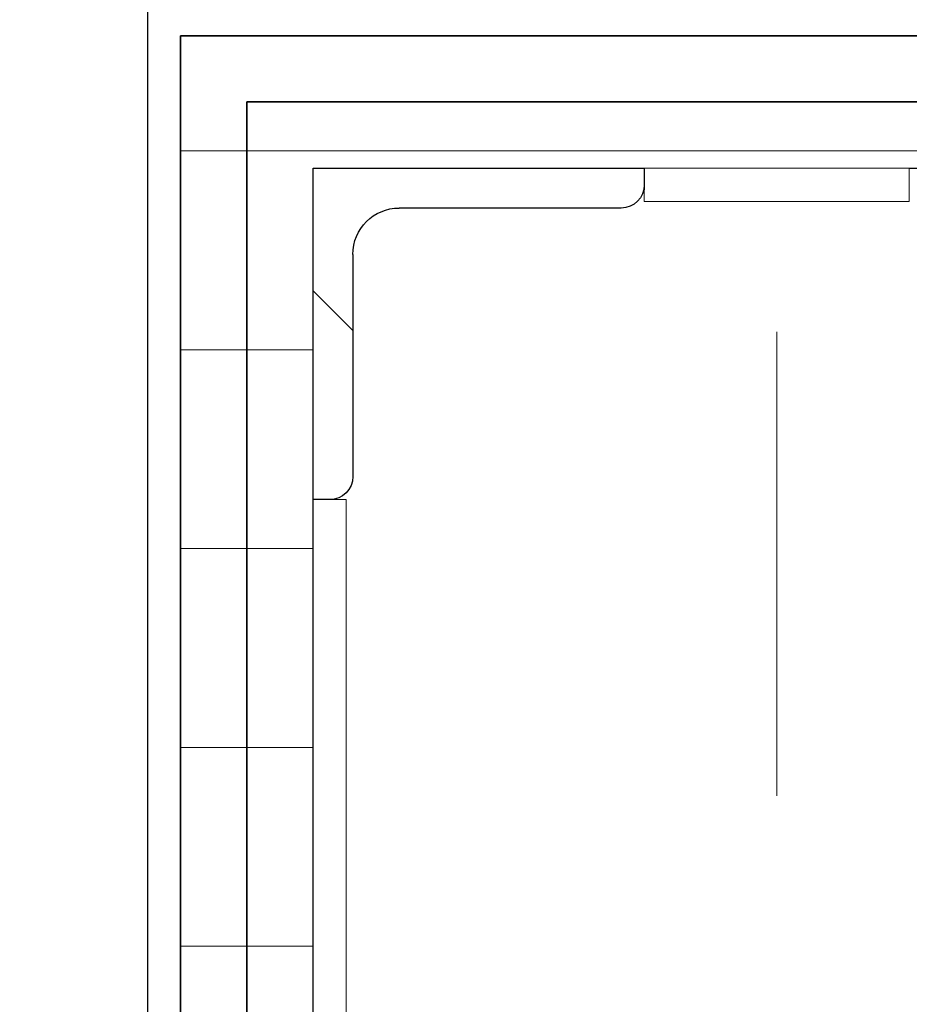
# Model space of a CAD drawing. Header units: millimetres. Extents: x 53458 to 260960, y -123310 to -87533.
# Tile 176 of 256: x 71891 to 72025, y -118659 to -118510. Entities that reach past the tile are written whole.
import ezdxf
from ezdxf.enums import TextEntityAlignment as Align

# ---------------------------------------------------------------- set-up
doc = ezdxf.new("R2010")
doc.units = ezdxf.units.MM
doc.header["$MEASUREMENT"] = 0
doc.linetypes.add('Przerywana podwójnie', pattern=[295, 125, -50, 70.00000000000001, -50])
doc.linetypes.add('Wipeout_Contour', pattern=[1000, 0, -1000])
for name, color, linetype in [('Nowe_A-Balkony-Słupy', 7, 'Continuous'), ('Nowe_A-Osi', 7, 'Continuous'), ('Nowe_A-Wymiary-Wewnętrzne', 7, 'Continuous'), ('Nowe_A-Wymiary-Zewnętrzne', 7, 'Continuous')]:
    doc.layers.add(name, color=color, linetype=linetype)
for name, color, linetype, lineweight in [('Nowe_A-Balkony-Słupy_Nr_pióra__27', 7, 'Continuous', 25), ('Nowe_A-Balkony-Słupy_Nr_pióra__28', 7, 'Continuous', 25), ('Nowe_A-Balkony-Słupy_Nr_pióra__87', 7, 'Continuous', 13), ('Nowe_A-Balkony-Słupy_Nr_pióra__89', 7, 'Continuous', 13), ('Nowe_A-Osi_Nr_pióra__20', 1, 'Continuous', 13), ('Nowe_A-Osi_Nr_pióra__6', 5, 'Continuous', 13), ('Nowe_A-Wymiary-Wewnętrzne_Nr_pióra__46', 5, 'Continuous', 15), ('Nowe_A-Wymiary-Zewnętrzne_Nr_pióra__46', 5, 'Continuous', 15)]:
    doc.layers.add(name, color=color, linetype=linetype, lineweight=lineweight)
for name, color, linetype, lineweight, true_color in [('Nowe_A-Wymiary-Wewnętrzne_Nr_pióra__45', 7, 'Continuous', 15, 0x40a5ff), ('Nowe_A-Wymiary-Wewnętrzne_Nr_pióra__85', 7, 'Continuous', 13, 0x80c2ff), ('Nowe_A-Wymiary-Zewnętrzne_Nr_pióra__45', 7, 'Continuous', 15, 0x40a5ff), ('Nowe_A-Wymiary-Zewnętrzne_Nr_pióra__85', 7, 'Continuous', 13, 0x80c2ff)]:
    doc.layers.add(name, color=color, linetype=linetype, lineweight=lineweight, true_color=true_color)
doc.styles.add('STYL_AUTOMATYCZNY_1', font='arial.ttf')
doc.styles.add('STYL_AUTOMATYCZNY_2', font='arial.ttf')
doc.dimstyles.new('STYL_AUTOMATYCZNY__1', dxfattribs={"dimtxt": 125, "dimasz": 47.5, "dimexe": 0.18, "dimexo": 20, "dimgap": 0, "dimtad": 1, "dimtih": 1, "dimtoh": 1, "dimdec": 1, "dimlfac": 0.1, "dimzin": 0, "dimdsep": 46, "dimtxsty": 'STYL_AUTOMATYCZNY_2', "dimblk": 'ARROWHEAD_11', "dimblk1": 'ARROWHEAD_11', "dimblk2": 'ARROWHEAD_11', "dimcen": 0.09, "dimclrd": 256, "dimclre": 256, "dimclrt": 5, "dimadec": 1, "dimazin": 0, "dimtfac": 1, "dimtdec": 4, "dimtmove": 0, "dimatfit": 3, "dimfxl": 0, "dimtolj": 1, "dimtzin": 0, "dimarcsym": 0})
doc.dimstyles.new('STYL_AUTOMATYCZNY__2', dxfattribs={"dimtxt": 125, "dimasz": 47.5, "dimexe": 0.18, "dimexo": 20, "dimgap": 0, "dimtad": 1, "dimdec": 1, "dimlfac": 0.1, "dimzin": 0, "dimdsep": 46, "dimtxsty": 'STYL_AUTOMATYCZNY_2', "dimblk": 'ARROWHEAD_11', "dimblk1": 'ARROWHEAD_11', "dimblk2": 'ARROWHEAD_11', "dimcen": 0.09, "dimclrd": 256, "dimclre": 256, "dimclrt": 5, "dimadec": 1, "dimazin": 0, "dimtfac": 1, "dimtdec": 4, "dimtmove": 0, "dimatfit": 3, "dimfxl": 0, "dimtolj": 1, "dimtzin": 0, "dimarcsym": 0})
pattern_1 = [(0, (0, 0), (0, 30.0000011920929), [])]
pattern_2 = [(0, (0, 0), (0, 86.60254037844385), [0, -50]), (0, (25, 43.30126941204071), (0, 86.60254037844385), [0, -50])]

# ---------------------------------------------------------------- blocks, each defined once
blk = doc.blocks.new('Strop_9', base_point=(71935.072244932, -118852.5979270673))
at = {"layer": 'Nowe_A-Balkony-Słupy_Nr_pióra__89', "color": 7, "linetype": 'Continuous', "lineweight": 13, "flags": 128}
blk.add_lwpolyline([(71935.072244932, -118852.5979270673), (71935.072244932, -118532.5979270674), (72075.07224493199, -118532.5979270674), (72075.07224493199, -118852.5979270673)], close=True, dxfattribs=at)
blk = doc.blocks.new('Strop_10', base_point=(71935.072244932, -118852.5979270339))
at = {"layer": 'Nowe_A-Balkony-Słupy_Nr_pióra__89', "color": 7, "linetype": 'Continuous', "lineweight": 13, "flags": 128}
blk.add_lwpolyline([(71935.072244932, -118852.5979270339), (71935.072244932, -118532.597927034), (72075.07224493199, -118532.597927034), (72075.07224493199, -118852.5979270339)], close=True, dxfattribs=at)
blk = doc.blocks.new('Ściana_79', base_point=(71935.072244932, -118532.5979270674))
at = {"layer": 'Nowe_A-Balkony-Słupy', "linetype": 'Continuous', "lineweight": 0, "true_color": 0x000000}
h = blk.add_hatch(dxfattribs=at)
h.set_pattern_fill('Sklejka', color=18, style=0, pattern_type=2)
h.set_pattern_definition(pattern_1)
h.paths.add_polyline_path([(71935.072244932, -118532.5979270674), (71925.072244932, -118522.5979270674), (71925.072244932, -118532.5979270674)])
h = blk.add_hatch(dxfattribs=at)
h.set_pattern_fill('Sklejka', color=18, style=0, pattern_type=2)
h.set_pattern_definition(pattern_1)
h.paths.add_polyline_path([(71935.072244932, -118522.5979270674), (71925.072244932, -118522.5979270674), (71935.072244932, -118532.5979270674)])
h = blk.add_hatch(dxfattribs=at)
h.set_pattern_fill('Sklejka', color=18, style=0, pattern_type=2)
h.set_pattern_definition(pattern_1)
h.paths.add_polyline_path([(71935.072244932, -118532.5979270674), (72075.07224493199, -118532.5979270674), (72075.07224493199, -118522.5979270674), (71935.072244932, -118522.5979270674)])
at = {"layer": 'Nowe_A-Balkony-Słupy_Nr_pióra__27', "color": 7, "linetype": 'Continuous', "lineweight": 25, "flags": 128}
for points in [[(71925.072244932, -118522.5979270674), (71925.072244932, -118532.5979270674)], [(72075.07224493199, -118522.5979270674), (71925.072244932, -118522.5979270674)], [(71935.072244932, -118532.5979270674), (72075.07224493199, -118532.5979270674)]]:
    blk.add_lwpolyline(points, dxfattribs=at)
blk = doc.blocks.new('Ściana_80', base_point=(71925.07224493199, -118522.5979270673))
at = {"layer": 'Nowe_A-Balkony-Słupy', "linetype": 'Continuous', "lineweight": 0, "true_color": 0x000000}
h = blk.add_hatch(dxfattribs=at)
h.set_pattern_fill('Sklejka', color=18, style=0, pattern_type=2)
h.set_pattern_definition(pattern_1)
h.paths.add_polyline_path([(71925.07224493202, -118522.5979270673), (71915.072244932, -118512.5979270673), (71915.072244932, -118522.5979270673)])
h = blk.add_hatch(dxfattribs=at)
h.set_pattern_fill('Sklejka', color=18, style=0, pattern_type=2)
h.set_pattern_definition(pattern_1)
h.paths.add_polyline_path([(71925.07224493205, -118512.5979270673), (71915.07224493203, -118512.5979270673), (71925.07224493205, -118522.5979270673)])
h = blk.add_hatch(dxfattribs=at)
h.set_pattern_fill('Sklejka', color=18, style=0, pattern_type=2)
h.set_pattern_definition(pattern_1)
h.paths.add_polyline_path([(71925.07224493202, -118522.5979270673), (72085.072244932, -118522.5979270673), (72085.07224493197, -118512.5979270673), (71925.07224493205, -118512.5979270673)])
h = blk.add_hatch(dxfattribs=at)
h.set_pattern_fill('Sklejka', color=18, style=0, pattern_type=2)
h.set_pattern_definition(pattern_1)
h.paths.add_polyline_path([(72085.07224493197, -118522.5979270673), (72095.07224493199, -118522.5979270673), (72095.07224493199, -118512.5979270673)])
h = blk.add_hatch(dxfattribs=at)
h.set_pattern_fill('Sklejka', color=18, style=0, pattern_type=2)
h.set_pattern_definition(pattern_1)
h.paths.add_polyline_path([(72085.07224493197, -118522.5979270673), (72095.07224493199, -118512.5979270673), (72085.07224493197, -118512.5979270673)])
at = {"layer": 'Nowe_A-Balkony-Słupy_Nr_pióra__27', "color": 7, "linetype": 'Continuous', "lineweight": 25, "flags": 128}
for points in [[(71915.07224493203, -118512.5979270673), (71915.072244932, -118522.5979270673)], [(72095.07224493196, -118512.5979270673), (71915.07224493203, -118512.5979270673)], [(72095.07224493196, -118512.5979270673), (72095.07224493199, -118522.5979270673)], [(71925.07224493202, -118522.5979270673), (72085.07224493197, -118522.5979270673)]]:
    blk.add_lwpolyline(points, dxfattribs=at)
blk = doc.blocks.new('Ściana_81', base_point=(71915.07224493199, -118512.5979270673))
at = {"layer": 'Nowe_A-Balkony-Słupy', "linetype": 'Continuous', "lineweight": 0, "true_color": 0x000000}
h = blk.add_hatch(dxfattribs=at)
h.set_pattern_fill('Tynk', color=18, style=0, pattern_type=2)
h.set_pattern_definition(pattern_2)
h.paths.add_polyline_path([(71915.07224493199, -118512.5979270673), (71910.07224493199, -118507.5979270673), (71910.07224493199, -118512.5979270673)])
h = blk.add_hatch(dxfattribs=at)
h.set_pattern_fill('Tynk', color=18, style=0, pattern_type=2)
h.set_pattern_definition(pattern_2)
h.paths.add_polyline_path([(71915.07224493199, -118507.5979270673), (71910.07224493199, -118507.5979270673), (71915.07224493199, -118512.5979270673)])
h = blk.add_hatch(dxfattribs=at)
h.set_pattern_fill('Tynk', color=18, style=0, pattern_type=2)
h.set_pattern_definition(pattern_2)
h.paths.add_polyline_path([(71915.07224493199, -118512.5979270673), (72095.072244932, -118512.5979270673), (72095.072244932, -118507.5979270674), (71915.07224493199, -118507.5979270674)])
h = blk.add_hatch(dxfattribs=at)
h.set_pattern_fill('Tynk', color=18, style=0, pattern_type=2)
h.set_pattern_definition(pattern_2)
h.paths.add_polyline_path([(72095.072244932, -118512.5979270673), (72100.072244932, -118512.5979270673), (72100.072244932, -118507.5979270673)])
h = blk.add_hatch(dxfattribs=at)
h.set_pattern_fill('Tynk', color=18, style=0, pattern_type=2)
h.set_pattern_definition(pattern_2)
h.paths.add_polyline_path([(72095.072244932, -118512.5979270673), (72100.072244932, -118507.5979270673), (72095.072244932, -118507.5979270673)])
at = {"layer": 'Nowe_A-Balkony-Słupy_Nr_pióra__27', "color": 7, "linetype": 'Continuous', "lineweight": 25, "flags": 128}
for points in [[(71910.07224493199, -118507.5979270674), (71910.072244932, -118512.5979270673)], [(72100.072244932, -118507.5979270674), (71910.07224493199, -118507.5979270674)], [(72100.072244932, -118507.5979270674), (72100.07224493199, -118512.5979270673)], [(71915.07224493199, -118512.5979270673), (72095.072244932, -118512.5979270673)]]:
    blk.add_lwpolyline(points, dxfattribs=at)
blk = doc.blocks.new('Ściana_86', base_point=(71935.072244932, -118532.5979270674))
at = {"layer": 'Nowe_A-Balkony-Słupy', "linetype": 'Continuous', "lineweight": 0, "true_color": 0x000000}
h = blk.add_hatch(dxfattribs=at)
h.set_pattern_fill('Sklejka', color=18, style=0, pattern_type=2)
h.set_pattern_definition(pattern_1)
h.paths.add_polyline_path([(71935.072244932, -118852.5979270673), (71935.072244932, -118532.5979270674), (71925.072244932, -118532.5979270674), (71925.072244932, -118852.5979270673)])
at = {"layer": 'Nowe_A-Balkony-Słupy_Nr_pióra__27', "color": 7, "linetype": 'Continuous', "lineweight": 25, "flags": 128}
for points in [[(71925.072244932, -118532.5979270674), (71925.072244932, -118852.5979270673)], [(71935.072244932, -118852.5979270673), (71935.072244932, -118532.5979270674)]]:
    blk.add_lwpolyline(points, dxfattribs=at)
blk = doc.blocks.new('Ściana_88', base_point=(71925.07224493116, -118862.5979270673))
at = {"layer": 'Nowe_A-Balkony-Słupy', "linetype": 'Continuous', "lineweight": 0, "true_color": 0x000000}
h = blk.add_hatch(dxfattribs=at)
h.set_pattern_fill('Sklejka', color=18, style=0, pattern_type=2)
h.set_pattern_definition(pattern_1)
h.paths.add_polyline_path([(71925.07224493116, -118862.5979270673), (71925.07224493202, -118522.5979270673), (71915.072244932, -118522.5979270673), (71915.07224493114, -118862.5979270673)])
at = {"layer": 'Nowe_A-Balkony-Słupy_Nr_pióra__27', "color": 7, "linetype": 'Continuous', "lineweight": 25, "flags": 128}
for points in [[(71915.072244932, -118522.5979270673), (71915.07224493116, -118862.5979270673)], [(71925.07224493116, -118862.5979270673), (71925.07224493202, -118522.5979270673)]]:
    blk.add_lwpolyline(points, dxfattribs=at)
blk = doc.blocks.new('Ściana_90', base_point=(71915.07224493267, -118872.5979270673))
at = {"layer": 'Nowe_A-Balkony-Słupy', "linetype": 'Continuous', "lineweight": 0, "true_color": 0x000000}
h = blk.add_hatch(dxfattribs=at)
h.set_pattern_fill('Tynk', color=18, style=0, pattern_type=2)
h.set_pattern_definition(pattern_2)
h.paths.add_polyline_path([(71915.07224493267, -118872.5979270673), (71915.07224493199, -118512.5979270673), (71910.07224493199, -118512.5979270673), (71910.07224493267, -118872.5979270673)])
at = {"layer": 'Nowe_A-Balkony-Słupy_Nr_pióra__27', "color": 7, "linetype": 'Continuous', "lineweight": 25, "flags": 128}
for points in [[(71910.072244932, -118512.5979270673), (71910.07224493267, -118872.5979270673)], [(71915.07224493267, -118872.5979270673), (71915.07224493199, -118512.5979270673)]]:
    blk.add_lwpolyline(points, dxfattribs=at)
blk = doc.blocks.new('Ściana_94', base_point=(71935.072244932, -118802.5979270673))
at = {"color": 254, "linetype": 'Wipeout_Contour', "lineweight": 0, "ltscale": 555164.125765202}
blk.add_wipeout([(71940.072244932, -118802.5979270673), (71940.072244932, -118582.59792706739), (71935.072244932, -118582.59792706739), (71935.072244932, -118802.5979270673)], dxfattribs=at).dxf.layer = 'Nowe_A-Balkony-Słupy'
at = {"layer": 'Nowe_A-Balkony-Słupy_Nr_pióra__87', "color": 7, "linetype": 'Continuous', "lineweight": 13, "flags": 128}
for points in [[(71940.072244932, -118582.5979270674), (71935.072244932, -118582.5979270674)], [(71935.072244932, -118582.5979270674), (71935.072244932, -118802.5979270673)], [(71940.072244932, -118802.5979270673), (71940.072244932, -118582.5979270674)]]:
    blk.add_lwpolyline(points, dxfattribs=at)
blk = doc.blocks.new('Ściana_95', base_point=(71935.072244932, -118802.5979270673))
at = {"color": 254, "linetype": 'Wipeout_Contour', "lineweight": 0, "ltscale": 555164.1257652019}
blk.add_wipeout([(71940.072244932, -118802.5979270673), (71940.072244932, -118582.59792706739), (71935.072244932, -118582.59792706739), (71935.072244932, -118802.5979270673)], dxfattribs=at).dxf.layer = 'Nowe_A-Balkony-Słupy'
at = {"layer": 'Nowe_A-Balkony-Słupy_Nr_pióra__87', "color": 7, "linetype": 'Continuous', "lineweight": 13, "flags": 128}
for points in [[(71940.072244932, -118582.5979270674), (71935.072244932, -118582.5979270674)], [(71935.072244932, -118582.5979270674), (71935.072244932, -118802.5979270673)], [(71940.072244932, -118802.5979270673), (71940.072244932, -118582.5979270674)]]:
    blk.add_lwpolyline(points, dxfattribs=at)
blk = doc.blocks.new('Ściana_98', base_point=(71985.07224493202, -118532.5979270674))
at = {"color": 254, "linetype": 'Wipeout_Contour', "lineweight": 0, "ltscale": 554765.53856459}
blk.add_wipeout([(71985.072244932, -118537.5979270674), (72025.07224493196, -118537.5979270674), (72025.07224493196, -118532.5979270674), (71985.072244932, -118532.5979270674)], dxfattribs=at).dxf.layer = 'Nowe_A-Balkony-Słupy'
at = {"layer": 'Nowe_A-Balkony-Słupy_Nr_pióra__87', "color": 7, "linetype": 'Continuous', "lineweight": 13, "flags": 128}
for points in [[(72025.07224493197, -118532.5979270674), (71985.07224493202, -118532.5979270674)], [(71985.07224493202, -118532.5979270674), (71985.07224493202, -118537.5979270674)], [(72025.07224493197, -118537.5979270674), (72025.07224493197, -118532.5979270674)], [(71985.07224493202, -118537.5979270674), (72025.07224493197, -118537.5979270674)]]:
    blk.add_lwpolyline(points, dxfattribs=at)
blk = doc.blocks.new('Ściana_99', base_point=(71985.07224493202, -118532.5979270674))
at = {"color": 254, "linetype": 'Wipeout_Contour', "lineweight": 0, "ltscale": 554765.53856459}
blk.add_wipeout([(71985.072244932, -118537.5979270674), (72025.07224493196, -118537.5979270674), (72025.07224493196, -118532.5979270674), (71985.072244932, -118532.5979270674)], dxfattribs=at).dxf.layer = 'Nowe_A-Balkony-Słupy'
at = {"layer": 'Nowe_A-Balkony-Słupy_Nr_pióra__87', "color": 7, "linetype": 'Continuous', "lineweight": 13, "flags": 128}
for points in [[(72025.07224493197, -118532.5979270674), (71985.07224493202, -118532.5979270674)], [(71985.07224493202, -118532.5979270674), (71985.07224493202, -118537.5979270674)], [(72025.07224493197, -118537.5979270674), (72025.07224493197, -118532.5979270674)], [(71985.07224493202, -118537.5979270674), (72025.07224493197, -118537.5979270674)]]:
    blk.add_lwpolyline(points, dxfattribs=at)
blk = doc.blocks.new('Standardowy znacznik osi')
at = {"layer": 'Nowe_A-Osi_Nr_pióra__20', "color": 1, "linetype": 'Przerywana podwójnie', "lineweight": 13}
blk.add_line((23209.81777647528, 0), (24209.81777647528, 0), dxfattribs=at)
at = {"layer": 'Nowe_A-Osi_Nr_pióra__6', "color": 5, "lineweight": 13, "style": 'STYL_AUTOMATYCZNY_1'}
blk.add_attdef('AC_MarkerText_1', text='', height=400, rotation=90.00000000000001, dxfattribs=at).set_placement((-666.4285714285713, -91.4285445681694), align=Align.TOP_CENTER)
blk = doc.blocks.new('Słup kątownik symetrycz 27')
at = {"layer": 'Nowe_A-Balkony-Słupy', "linetype": 'Continuous', "lineweight": 0, "true_color": 0xffffff}
h = blk.add_hatch(dxfattribs=at)
h.set_pattern_fill('Stal', style=0, pattern_type=2)
h.set_pattern_definition([(45, (0, 0), (-79.5495128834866, 79.5495128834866), []), (45, (-26.51650429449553, 26.51650429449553), (-79.5495128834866, 79.5495128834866), [])])
h.paths.add_polyline_path([(25, -25), (25, -22.5, 0.414213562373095), (21.5, -19), (-12, -19, -0.414213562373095), (-19, -12), (-19, 21.5, 0.414213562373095), (-22.5, 25), (-25, 25), (-25, -25)])
at = {"layer": 'Nowe_A-Balkony-Słupy_Nr_pióra__28', "color": 7, "linetype": 'Continuous', "lineweight": 25}
for p, q in [((-22.5, 25), (-25, 25)), ((-25, 25), (-25, -25)), ((-19, -12), (-19, 21.5)), ((21.5, -19), (-12, -19)), ((25, -25), (25, -22.5)), ((-25, -25), (25, -25))]:
    blk.add_line(p, q, dxfattribs=at)
for centre, radius, start, end in [((-22.5, 21.5), 3.500000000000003, 0, 90), ((-12, -12), 7.000000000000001, 180, 270), ((21.5, -22.5), 3.500000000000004, 0, 90)]:
    blk.add_arc(centre, radius, start, end, dxfattribs=at)
blk = doc.blocks.new('*D627')
at = {"layer": 'Nowe_A-Wymiary-Zewnętrzne_Nr_pióra__45', "linetype": 'Continuous', "lineweight": 15, "true_color": 0x40a5ff}
for points in [[(93176.56112434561, -117377.597843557), (93177.5126303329, -117382.3813864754), (93180.22228949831, -117386.4366784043), (93184.27758142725, -117389.1463375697), (93189.06112434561, -117390.097843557), (93193.84466726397, -117389.1463375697), (93197.8999591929, -117386.4366784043), (93200.60961835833, -117382.3813864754), (93201.56112434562, -117377.597843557), (93200.60961835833, -117372.8143006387), (93197.8999591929, -117368.7590087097), (93193.84466726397, -117366.0493495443), (93189.06112434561, -117365.097843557), (93184.27758142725, -117366.0493495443), (93180.22228949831, -117368.7590087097), (93177.5126303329, -117372.8143006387)], [(93176.56112434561, -118877.5979270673), (93177.5126303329, -118882.3814699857), (93180.22228949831, -118886.4367619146), (93184.27758142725, -118889.14642108), (93189.06112434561, -118890.0979270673), (93193.84466726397, -118889.14642108), (93197.8999591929, -118886.4367619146), (93200.60961835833, -118882.3814699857), (93201.56112434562, -118877.5979270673), (93200.60961835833, -118872.814384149), (93197.8999591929, -118868.75909222), (93193.84466726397, -118866.0494330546), (93189.06112434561, -118865.0979270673), (93184.27758142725, -118866.0494330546), (93180.22228949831, -118868.75909222), (93177.5126303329, -118872.814384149)]]:
    blk.add_hatch(color=161, dxfattribs=at).paths.add_polyline_path(points)
at = {"layer": 'Nowe_A-Wymiary-Zewnętrzne_Nr_pióra__45', "color": 161, "linetype": 'Continuous', "lineweight": 15, "true_color": 0x40a5ff}
for centre in [(93189.06112434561, -117377.597843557), (93189.06112434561, -118877.5979270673)]:
    blk.add_circle(centre, 12.5, dxfattribs=at)
at = {"layer": 'Nowe_A-Wymiary-Zewnętrzne_Nr_pióra__85', "color": 151, "linetype": 'Continuous', "lineweight": 13, "true_color": 0x80c2ff}
for p, q in [((93176.56112434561, -117377.597843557), (93142.18612434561, -117377.597843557)), ((93235.93612434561, -117377.597843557), (93201.56112434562, -117377.597843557)), ((93189.06112434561, -118865.0979270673), (93189.06112434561, -117390.097843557)), ((93176.56112434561, -118877.5979270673), (93142.18612434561, -118877.5979270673)), ((93235.93612434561, -118877.5979270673), (93201.56112434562, -118877.5979270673)), ((93189.06112434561, -118902.5979270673), (93189.06112434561, -118890.0979270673))]:
    blk.add_line(p, q, dxfattribs=at)
at = {"layer": 'Nowe_A-Wymiary-Zewnętrzne_Nr_pióra__46', "color": 5, "lineweight": 15, "char_height": 125, "attachment_point": 7, "rotation": 90, "style": 'STYL_AUTOMATYCZNY_2'}
for s, insert in [('\\A1;{\\pql;\\fArial|b0|i0|c238|p0;\\W1.000000;33,5}', (93164.06112434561, -117723.7478400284)), ('\\A1;{\\pql;\\fArial|b0|i0|c238|p0;\\W1.000000;150,0}', (93164.06112434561, -118508.9178937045))]:
    blk.add_mtext(s, dxfattribs=dict(at, insert=insert))
blk = doc.blocks.new('ARROWHEAD_11')
at = {"color": 0, "linetype": 'Continuous', "lineweight": 0}
blk.add_line((0, 0), (-1, 0), dxfattribs=at)
at = {"color": 0, "linetype": 'Continuous', "lineweight": 0, "const_width": 0.25, "flags": 128}
blk.add_lwpolyline([(-0.125, 0, 1), (0.125, 0, 1)], format="xyb", close=True, dxfattribs=at)
blk = doc.blocks.new('*D652')
at = {"layer": 'Nowe_A-Wymiary-Zewnętrzne_Nr_pióra__45', "linetype": 'Continuous', "lineweight": 15, "true_color": 0x40a5ff}
for points in [[(70492.5721578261, -120280.83360366), (70493.5236638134, -120285.6171465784), (70496.2333229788, -120289.6724385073), (70500.28861490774, -120292.3820976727), (70505.0721578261, -120293.33360366), (70509.85570074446, -120292.3820976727), (70513.91099267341, -120289.6724385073), (70516.62065183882, -120285.6171465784), (70517.57215782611, -120280.83360366), (70516.62065183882, -120276.0500607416), (70513.91099267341, -120271.9947688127), (70509.85570074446, -120269.2851096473), (70505.0721578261, -120268.33360366), (70500.28861490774, -120269.2851096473), (70496.2333229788, -120271.9947688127), (70493.5236638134, -120276.0500607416)], [(71992.57224493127, -120280.83360366), (71993.52375091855, -120285.6171465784), (71996.23341008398, -120289.6724385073), (72000.28870201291, -120292.3820976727), (72005.07224493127, -120293.33360366), (72009.85578784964, -120292.3820976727), (72013.91107977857, -120289.6724385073), (72016.62073894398, -120285.6171465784), (72017.57224493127, -120280.83360366), (72016.62073894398, -120276.0500607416), (72013.91107977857, -120271.9947688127), (72009.85578784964, -120269.2851096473), (72005.07224493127, -120268.33360366), (72000.28870201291, -120269.2851096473), (71996.23341008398, -120271.9947688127), (71993.52375091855, -120276.0500607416)]]:
    blk.add_hatch(color=161, dxfattribs=at).paths.add_polyline_path(points)
at = {"layer": 'Nowe_A-Wymiary-Zewnętrzne_Nr_pióra__45', "color": 161, "linetype": 'Continuous', "lineweight": 15, "true_color": 0x40a5ff}
for centre in [(70505.0721578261, -120280.83360366), (72005.07224493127, -120280.83360366)]:
    blk.add_circle(centre, 12.5, dxfattribs=at)
at = {"layer": 'Nowe_A-Wymiary-Zewnętrzne_Nr_pióra__85', "color": 151, "linetype": 'Continuous', "lineweight": 13, "true_color": 0x80c2ff}
for p, q in [((70505.0721578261, -120268.33360366), (70505.0721578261, -120233.95860366)), ((72005.07224493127, -120268.33360366), (72005.07224493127, -120233.95860366)), ((70517.57215782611, -120280.83360366), (71992.57224493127, -120280.83360366)), ((70505.0721578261, -120327.70860366), (70505.0721578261, -120293.33360366)), ((72005.07224493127, -120327.70860366), (72005.07224493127, -120293.33360366))]:
    blk.add_line(p, q, dxfattribs=at)
at = {"layer": 'Nowe_A-Wymiary-Zewnętrzne_Nr_pióra__46', "color": 5, "lineweight": 15, "insert": (71040.57718945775, -120255.83360366), "char_height": 125, "attachment_point": 7, "style": 'STYL_AUTOMATYCZNY_2'}
blk.add_mtext('\\A1;{\\pql;\\fArial|b0|i0|c238|p0;\\W1.000000;150,0}', dxfattribs=at)
blk = doc.blocks.new('*D653')
at = {"layer": 'Nowe_A-Wymiary-Zewnętrzne_Nr_pióra__45', "linetype": 'Continuous', "lineweight": 15, "true_color": 0x40a5ff}
for points in [[(71992.57224493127, -120280.83360366), (71993.52375091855, -120285.6171465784), (71996.23341008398, -120289.6724385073), (72000.28870201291, -120292.3820976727), (72005.07224493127, -120293.33360366), (72009.85578784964, -120292.3820976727), (72013.91107977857, -120289.6724385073), (72016.62073894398, -120285.6171465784), (72017.57224493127, -120280.83360366), (72016.62073894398, -120276.0500607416), (72013.91107977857, -120271.9947688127), (72009.85578784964, -120269.2851096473), (72005.07224493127, -120268.33360366), (72000.28870201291, -120269.2851096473), (71996.23341008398, -120271.9947688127), (71993.52375091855, -120276.0500607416)], [(77992.57224493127, -120280.83360366), (77993.52375091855, -120285.6171465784), (77996.23341008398, -120289.6724385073), (78000.28870201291, -120292.3820976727), (78005.07224493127, -120293.33360366), (78009.85578784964, -120292.3820976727), (78013.91107977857, -120289.6724385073), (78016.62073894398, -120285.6171465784), (78017.57224493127, -120280.83360366), (78016.62073894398, -120276.0500607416), (78013.91107977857, -120271.9947688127), (78009.85578784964, -120269.2851096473), (78005.07224493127, -120268.33360366), (78000.28870201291, -120269.2851096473), (77996.23341008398, -120271.9947688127), (77993.52375091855, -120276.0500607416)]]:
    blk.add_hatch(color=161, dxfattribs=at).paths.add_polyline_path(points)
at = {"layer": 'Nowe_A-Wymiary-Zewnętrzne_Nr_pióra__45', "color": 161, "linetype": 'Continuous', "lineweight": 15, "true_color": 0x40a5ff}
for centre in [(72005.07224493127, -120280.83360366), (78005.07224493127, -120280.83360366)]:
    blk.add_circle(centre, 12.5, dxfattribs=at)
at = {"layer": 'Nowe_A-Wymiary-Zewnętrzne_Nr_pióra__85', "color": 151, "linetype": 'Continuous', "lineweight": 13, "true_color": 0x80c2ff}
for p, q in [((72005.07224493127, -120268.33360366), (72005.07224493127, -120233.95860366)), ((78005.07224493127, -120268.33360366), (78005.07224493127, -120233.95860366)), ((72017.57224493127, -120280.83360366), (77992.57224493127, -120280.83360366)), ((72005.07224493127, -120327.70860366), (72005.07224493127, -120293.33360366)), ((78005.07224493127, -120327.70860366), (78005.07224493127, -120293.33360366))]:
    blk.add_line(p, q, dxfattribs=at)
at = {"layer": 'Nowe_A-Wymiary-Zewnętrzne_Nr_pióra__46', "color": 5, "lineweight": 15, "insert": (74790.57723301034, -120255.83360366), "char_height": 125, "attachment_point": 7, "style": 'STYL_AUTOMATYCZNY_2'}
blk.add_mtext('\\A1;{\\pql;\\fArial|b0|i0|c238|p0;\\W1.000000;600,0}', dxfattribs=at)
blk = doc.blocks.new('*D658')
at = {"layer": 'Nowe_A-Wymiary-Zewnętrzne_Nr_pióra__45', "linetype": 'Continuous', "lineweight": 15, "true_color": 0x40a5ff}
for points in [[(64757.57224493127, -120980.0758241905), (64758.52375091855, -120984.8593671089), (64761.23341008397, -120988.9146590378), (64765.28870201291, -120991.6243182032), (64770.07224493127, -120992.5758241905), (64774.85578784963, -120991.6243182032), (64778.91107977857, -120988.9146590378), (64781.62073894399, -120984.8593671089), (64782.57224493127, -120980.0758241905), (64781.62073894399, -120975.2922812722), (64778.91107977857, -120971.2369893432), (64774.85578784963, -120968.5273301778), (64770.07224493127, -120967.5758241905), (64765.28870201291, -120968.5273301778), (64761.23341008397, -120971.2369893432), (64758.52375091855, -120975.2922812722)], [(91227.57224493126, -120980.0758241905), (91228.52375091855, -120984.8593671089), (91231.23341008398, -120988.9146590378), (91235.28870201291, -120991.6243182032), (91240.07224493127, -120992.5758241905), (91244.85578784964, -120991.6243182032), (91248.91107977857, -120988.9146590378), (91251.62073894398, -120984.8593671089), (91252.57224493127, -120980.0758241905), (91251.62073894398, -120975.2922812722), (91248.91107977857, -120971.2369893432), (91244.85578784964, -120968.5273301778), (91240.07224493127, -120967.5758241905), (91235.28870201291, -120968.5273301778), (91231.23341008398, -120971.2369893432), (91228.52375091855, -120975.2922812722)]]:
    blk.add_hatch(color=161, dxfattribs=at).paths.add_polyline_path(points)
at = {"layer": 'Nowe_A-Wymiary-Zewnętrzne_Nr_pióra__45', "color": 161, "linetype": 'Continuous', "lineweight": 15, "true_color": 0x40a5ff}
for centre in [(64770.07224493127, -120980.0758241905), (91240.07224493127, -120980.0758241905)]:
    blk.add_circle(centre, 12.5, dxfattribs=at)
at = {"layer": 'Nowe_A-Wymiary-Zewnętrzne_Nr_pióra__85', "color": 151, "linetype": 'Continuous', "lineweight": 13, "true_color": 0x80c2ff}
for p, q in [((64770.07224493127, -120967.5758241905), (64770.07224493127, -120933.2008241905)), ((91240.07224493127, -120967.5758241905), (91240.07224493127, -120933.2008241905)), ((64745.07224493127, -120980.0758241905), (64757.57224493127, -120980.0758241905)), ((64782.57224493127, -120980.0758241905), (91227.57224493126, -120980.0758241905)), ((91252.57224493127, -120980.0758241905), (91265.07224493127, -120980.0758241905)), ((64770.07224493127, -121026.9508241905), (64770.07224493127, -120992.5758241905)), ((91240.07224493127, -121026.9508241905), (91240.07224493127, -120992.5758241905))]:
    blk.add_line(p, q, dxfattribs=at)
at = {"layer": 'Nowe_A-Wymiary-Zewnętrzne_Nr_pióra__46', "color": 5, "lineweight": 15, "insert": (77719.09287589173, -120955.0758241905), "char_height": 125, "attachment_point": 7, "style": 'STYL_AUTOMATYCZNY_2'}
blk.add_mtext('\\A1;{\\pql;\\fArial|b0|i0|c238|p0;\\W1.000000;2\xa0647,0}', dxfattribs=at)
blk = doc.blocks.new('*D665')
at = {"layer": 'Nowe_A-Wymiary-Zewnętrzne_Nr_pióra__45', "linetype": 'Continuous', "lineweight": 15, "true_color": 0x40a5ff}
for points in [[(71192.62074503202, -120746.9950840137), (71193.5722510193, -120751.778626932), (71196.28191018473, -120755.833918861), (71200.33720211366, -120758.5435780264), (71205.12074503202, -120759.4950840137), (71209.90428795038, -120758.5435780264), (71213.95957987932, -120755.833918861), (71216.66923904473, -120751.778626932), (71217.62074503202, -120746.9950840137), (71216.66923904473, -120742.2115410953), (71213.95957987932, -120738.1562491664), (71209.90428795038, -120735.446590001), (71205.12074503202, -120734.4950840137), (71200.33720211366, -120735.446590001), (71196.28191018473, -120738.1562491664), (71193.5722510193, -120742.2115410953)], [(72492.53421987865, -120746.9950840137), (72493.48572586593, -120751.778626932), (72496.19538503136, -120755.833918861), (72500.25067696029, -120758.5435780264), (72505.03421987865, -120759.4950840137), (72509.81776279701, -120758.5435780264), (72513.87305472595, -120755.833918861), (72516.58271389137, -120751.778626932), (72517.53421987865, -120746.9950840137), (72516.58271389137, -120742.2115410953), (72513.87305472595, -120738.1562491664), (72509.81776279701, -120735.446590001), (72505.03421987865, -120734.4950840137), (72500.25067696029, -120735.446590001), (72496.19538503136, -120738.1562491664), (72493.48572586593, -120742.2115410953)]]:
    blk.add_hatch(color=161, dxfattribs=at).paths.add_polyline_path(points)
at = {"layer": 'Nowe_A-Wymiary-Zewnętrzne_Nr_pióra__45', "color": 161, "linetype": 'Continuous', "lineweight": 15, "true_color": 0x40a5ff}
for centre in [(71205.12074503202, -120746.9950840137), (72505.03421987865, -120746.9950840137)]:
    blk.add_circle(centre, 12.5, dxfattribs=at)
at = {"layer": 'Nowe_A-Wymiary-Zewnętrzne_Nr_pióra__85', "color": 151, "linetype": 'Continuous', "lineweight": 13, "true_color": 0x80c2ff}
for p, q in [((71205.12074503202, -120734.4950840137), (71205.12074503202, -120700.1200840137)), ((72505.03421987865, -120734.4950840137), (72505.03421987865, -120700.1200840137)), ((71217.62074503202, -120746.9950840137), (72492.53421987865, -120746.9950840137)), ((71205.12074503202, -120793.8700840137), (71205.12074503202, -120759.4950840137)), ((72505.03421987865, -120793.8700840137), (72505.03421987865, -120759.4950840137))]:
    blk.add_line(p, q, dxfattribs=at)
at = {"layer": 'Nowe_A-Wymiary-Zewnętrzne_Nr_pióra__46', "color": 5, "lineweight": 15, "insert": (71640.5824705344, -120721.9950840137), "char_height": 125, "attachment_point": 7, "style": 'STYL_AUTOMATYCZNY_2'}
blk.add_mtext('\\A1;{\\pql;\\fArial|b0|i0|c238|p0;\\W1.000000;130,0}', dxfattribs=at)
blk = doc.blocks.new('*D682')
at = {"layer": 'Nowe_A-Wymiary-Zewnętrzne_Nr_pióra__45', "linetype": 'Continuous', "lineweight": 15, "true_color": 0x40a5ff}
for points in [[(71857.57224493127, -120513.9143438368), (71858.52375091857, -120518.6978867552), (71861.23341008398, -120522.7531786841), (71865.28870201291, -120525.4628378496), (71870.07224493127, -120526.4143438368), (71874.85578784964, -120525.4628378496), (71878.91107977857, -120522.7531786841), (71881.620738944, -120518.6978867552), (71882.57224493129, -120513.9143438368), (71881.620738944, -120509.1308009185), (71878.91107977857, -120505.0755089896), (71874.85578784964, -120502.3658498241), (71870.07224493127, -120501.4143438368), (71865.28870201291, -120502.3658498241), (71861.23341008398, -120505.0755089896), (71858.52375091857, -120509.1308009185)], [(72127.57224493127, -120513.9143438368), (72128.52375091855, -120518.6978867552), (72131.23341008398, -120522.7531786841), (72135.28870201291, -120525.4628378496), (72140.07224493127, -120526.4143438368), (72144.85578784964, -120525.4628378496), (72148.91107977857, -120522.7531786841), (72151.620738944, -120518.6978867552), (72152.57224493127, -120513.9143438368), (72151.620738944, -120509.1308009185), (72148.91107977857, -120505.0755089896), (72144.85578784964, -120502.3658498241), (72140.07224493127, -120501.4143438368), (72135.28870201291, -120502.3658498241), (72131.23341008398, -120505.0755089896), (72128.52375091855, -120509.1308009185)]]:
    blk.add_hatch(color=161, dxfattribs=at).paths.add_polyline_path(points)
at = {"layer": 'Nowe_A-Wymiary-Zewnętrzne_Nr_pióra__45', "color": 161, "linetype": 'Continuous', "lineweight": 15, "true_color": 0x40a5ff}
for centre in [(71870.07224493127, -120513.9143438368), (72140.07224493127, -120513.9143438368)]:
    blk.add_circle(centre, 12.5, dxfattribs=at)
at = {"layer": 'Nowe_A-Wymiary-Zewnętrzne_Nr_pióra__85', "color": 151, "linetype": 'Continuous', "lineweight": 13, "true_color": 0x80c2ff}
for p, q in [((71870.07224493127, -120501.4143438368), (71870.07224493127, -120467.0393438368)), ((72140.07224493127, -120501.4143438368), (72140.07224493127, -120467.0393438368)), ((71882.57224493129, -120513.9143438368), (72127.57224493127, -120513.9143438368)), ((71870.07224493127, -120560.7893438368), (71870.07224493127, -120526.4143438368)), ((72140.07224493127, -120560.7893438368), (72140.07224493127, -120526.4143438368))]:
    blk.add_line(p, q, dxfattribs=at)
blk = doc.blocks.new('*D702')
at = {"layer": 'Nowe_A-Wymiary-Wewnętrzne_Nr_pióra__45', "linetype": 'Continuous', "lineweight": 15, "true_color": 0x40a5ff}
for points in [[(66010.64599526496, -117377.597843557), (66011.59750125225, -117382.3813864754), (66014.30716041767, -117386.4366784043), (66018.36245234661, -117389.1463375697), (66023.14599526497, -117390.097843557), (66027.92953818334, -117389.1463375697), (66031.98483011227, -117386.4366784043), (66034.69448927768, -117382.3813864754), (66035.64599526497, -117377.597843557), (66034.69448927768, -117372.8143006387), (66031.98483011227, -117368.7590087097), (66027.92953818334, -117366.0493495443), (66023.14599526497, -117365.097843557), (66018.36245234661, -117366.0493495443), (66014.30716041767, -117368.7590087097), (66011.59750125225, -117372.8143006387)], [(66010.64599526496, -118877.5979270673), (66011.59750125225, -118882.3814699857), (66014.30716041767, -118886.4367619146), (66018.36245234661, -118889.14642108), (66023.14599526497, -118890.0979270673), (66027.92953818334, -118889.14642108), (66031.98483011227, -118886.4367619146), (66034.69448927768, -118882.3814699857), (66035.64599526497, -118877.5979270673), (66034.69448927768, -118872.814384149), (66031.98483011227, -118868.75909222), (66027.92953818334, -118866.0494330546), (66023.14599526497, -118865.0979270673), (66018.36245234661, -118866.0494330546), (66014.30716041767, -118868.75909222), (66011.59750125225, -118872.814384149)]]:
    blk.add_hatch(color=161, dxfattribs=at).paths.add_polyline_path(points)
at = {"layer": 'Nowe_A-Wymiary-Wewnętrzne_Nr_pióra__45', "color": 161, "linetype": 'Continuous', "lineweight": 15, "true_color": 0x40a5ff}
for centre in [(66023.14599526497, -117377.597843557), (66023.14599526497, -118877.5979270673)]:
    blk.add_circle(centre, 12.5, dxfattribs=at)
at = {"layer": 'Nowe_A-Wymiary-Wewnętrzne_Nr_pióra__85', "color": 151, "linetype": 'Continuous', "lineweight": 13, "true_color": 0x80c2ff}
for p, q in [((66010.64599526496, -117377.597843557), (65976.27099526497, -117377.597843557)), ((66070.02099526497, -117377.597843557), (66035.64599526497, -117377.597843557)), ((66023.14599526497, -118865.0979270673), (66023.14599526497, -117390.097843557)), ((66010.64599526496, -118877.5979270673), (65976.27099526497, -118877.5979270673)), ((66070.02099526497, -118877.5979270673), (66035.64599526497, -118877.5979270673)), ((66023.14599526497, -118902.5979270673), (66023.14599526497, -118890.0979270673))]:
    blk.add_line(p, q, dxfattribs=at)
at = {"layer": 'Nowe_A-Wymiary-Wewnętrzne_Nr_pióra__46', "color": 5, "lineweight": 15, "insert": (65998.14599526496, -118342.0928972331), "char_height": 125, "attachment_point": 7, "rotation": 90, "style": 'STYL_AUTOMATYCZNY_2'}
blk.add_mtext('\\A1;{\\pql;\\fArial|b0|i0|c238|p0;\\W1.000000;150,0}', dxfattribs=at)
blk = doc.blocks.new('*D714')
at = {"layer": 'Nowe_A-Wymiary-Wewnętrzne_Nr_pióra__45', "linetype": 'Continuous', "lineweight": 15, "true_color": 0x40a5ff}
for points in [[(89974.49849459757, -117377.597843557), (89975.45000058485, -117382.3813864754), (89978.15965975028, -117386.4366784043), (89982.21495167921, -117389.1463375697), (89986.99849459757, -117390.097843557), (89991.78203751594, -117389.1463375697), (89995.83732944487, -117386.4366784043), (89998.54698861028, -117382.3813864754), (89999.49849459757, -117377.597843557), (89998.54698861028, -117372.8143006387), (89995.83732944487, -117368.7590087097), (89991.78203751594, -117366.0493495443), (89986.99849459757, -117365.097843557), (89982.21495167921, -117366.0493495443), (89978.15965975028, -117368.7590087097), (89975.45000058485, -117372.8143006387)], [(89974.49849459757, -118877.5979270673), (89975.45000058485, -118882.3814699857), (89978.15965975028, -118886.4367619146), (89982.21495167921, -118889.14642108), (89986.99849459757, -118890.0979270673), (89991.78203751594, -118889.14642108), (89995.83732944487, -118886.4367619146), (89998.54698861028, -118882.3814699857), (89999.49849459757, -118877.5979270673), (89998.54698861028, -118872.814384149), (89995.83732944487, -118868.75909222), (89991.78203751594, -118866.0494330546), (89986.99849459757, -118865.0979270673), (89982.21495167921, -118866.0494330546), (89978.15965975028, -118868.75909222), (89975.45000058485, -118872.814384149)]]:
    blk.add_hatch(color=161, dxfattribs=at).paths.add_polyline_path(points)
at = {"layer": 'Nowe_A-Wymiary-Wewnętrzne_Nr_pióra__45', "color": 161, "linetype": 'Continuous', "lineweight": 15, "true_color": 0x40a5ff}
for centre in [(89986.99849459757, -117377.597843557), (89986.99849459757, -118877.5979270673)]:
    blk.add_circle(centre, 12.5, dxfattribs=at)
at = {"layer": 'Nowe_A-Wymiary-Wewnętrzne_Nr_pióra__85', "color": 151, "linetype": 'Continuous', "lineweight": 13, "true_color": 0x80c2ff}
for p, q in [((89974.49849459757, -117377.597843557), (89940.12349459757, -117377.597843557)), ((90033.87349459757, -117377.597843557), (89999.49849459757, -117377.597843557)), ((89986.99849459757, -118865.0979270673), (89986.99849459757, -117390.097843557)), ((89974.49849459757, -118877.5979270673), (89940.12349459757, -118877.5979270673)), ((90033.87349459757, -118877.5979270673), (89999.49849459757, -118877.5979270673)), ((89986.99849459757, -118902.5979270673), (89986.99849459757, -118890.0979270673))]:
    blk.add_line(p, q, dxfattribs=at)
at = {"layer": 'Nowe_A-Wymiary-Wewnętrzne_Nr_pióra__46', "color": 5, "lineweight": 15, "insert": (89961.99849459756, -118342.0928972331), "char_height": 125, "attachment_point": 7, "rotation": 90, "style": 'STYL_AUTOMATYCZNY_2'}
blk.add_mtext('\\A1;{\\pql;\\fArial|b0|i0|c238|p0;\\W1.000000;150,0}', dxfattribs=at)

msp = doc.modelspace()

# ---------------------------------------------------------------- block references
at = {"layer": 'Nowe_A-Balkony-Słupy', "color": 7, "lineweight": 25}
for name, p in [('Ściana_81', (71915.07224493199, -118512.5979270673)), ('Ściana_90', (71915.07224493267, -118872.5979270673)), ('Ściana_80', (71925.07224493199, -118522.5979270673)), ('Ściana_88', (71925.07224493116, -118862.5979270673)), ('Ściana_79', (71935.072244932, -118532.5979270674)), ('Ściana_86', (71935.072244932, -118532.5979270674))]:
    msp.add_blockref(name, p, dxfattribs=at)
at = {"layer": 'Nowe_A-Balkony-Słupy', "color": 7, "linetype": 'Continuous', "lineweight": 13}
for name, p in [('Strop_9', (71935.072244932, -118852.5979270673)), ('Strop_10', (71935.072244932, -118852.5979270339))]:
    msp.add_blockref(name, p, dxfattribs=at)

# ---------------------------------------------------------------- next in the draw order: block references
at = {"layer": 'Nowe_A-Balkony-Słupy', "color": 7, "lineweight": 25}
for name, p in [('Ściana_98', (71985.07224493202, -118532.5979270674)), ('Ściana_94', (71935.072244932, -118802.5979270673))]:
    msp.add_blockref(name, p, dxfattribs=at)

# ---------------------------------------------------------------- next in the draw order: block references
for name, p in [('Ściana_99', (71985.07224493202, -118532.5979270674)), ('Ściana_95', (71935.072244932, -118802.5979270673))]:
    msp.add_blockref(name, p, dxfattribs=at)

# ---------------------------------------------------------------- next in the draw order: block references
at = {"layer": 'Nowe_A-Balkony-Słupy', "color": 7, "linetype": 'Continuous', "lineweight": 13, "xscale": -1, "zscale": 1000, "rotation": 180}
msp.add_blockref('Słup kątownik symetrycz 27', (71960.072244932, -118557.5979270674), dxfattribs=at)
at = {"layer": 'Nowe_A-Osi', "color": 8, "linetype": 'Continuous', "lineweight": 13, "xscale": -1, "zscale": 1000, "rotation": 90}
msp.add_blockref('Standardowy znacznik osi', (72005.07224493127, -94582.4787611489), dxfattribs=at)

# ---------------------------------------------------------------- next in the draw order: dimensions: what is measured, and where the dimension line sits
at = {"layer": 'Nowe_A-Wymiary-Wewnętrzne', "color": 151, "linetype": 'Continuous', "lineweight": 13, "true_color": 0x80c2ff}
for base, picture, middle in [((66023.14599526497, -117377.597843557), '*D702', (65935.64599526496, -118132.7060135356)), ((89986.99849459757, -117377.597843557), '*D714', (89899.49849459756, -118132.7060135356))]:
    dim = msp.add_linear_dim(base=base, p1=(65290.07224493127, -118877.5979270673), p2=(78005.07224493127, -117377.597843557), angle=90, dimstyle='STYL_AUTOMATYCZNY__2', dxfattribs=at)
    dim.commit()
    dim.dimension.update_dxf_attribs({"geometry": picture, "text_midpoint": middle, "dimtype": 160, "text_rotation": 90})
at = {"layer": 'Nowe_A-Wymiary-Zewnętrzne', "color": 151, "linetype": 'Continuous', "lineweight": 13, "true_color": 0x80c2ff}
for base, p1, p2, picture, middle in [((72005.07224493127, -120280.83360366), (70505.0721578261, -94582.4787611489), (72005.07224493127, -94582.4787611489), '*D652', (71249.96407315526, -120193.33360366)), ((78005.07224493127, -120280.83360366), (72005.07224493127, -94582.4787611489), (78005.07224493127, -94582.4787611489), '*D653', (74999.96411670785, -120193.33360366)), ((91240.07224493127, -120980.0758241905), (64770.07224493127, -98707.59789634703), (91240.07224493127, -98707.59784355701), '*D658', (78000.21413458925, -120892.5758241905)), ((72140.07224493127, -120513.9143438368), (71870.07224493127, -113292.5968466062), (72140.07224493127, -113292.5968466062), '*D682', (71685.74475198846, -120426.4143438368)), ((72505.03421987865, -120746.9950840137), (71205.12074503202, -117167.597843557), (72505.03421987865, -117117.597843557), '*D665', (71849.96935423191, -120659.4950840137))]:
    dim = msp.add_linear_dim(base=base, p1=p1, p2=p2, dimstyle='STYL_AUTOMATYCZNY__1', dxfattribs=at)
    dim.commit()
    dim.dimension.update_dxf_attribs({"geometry": picture, "text_midpoint": middle, "dimtype": 160})
dim = msp.add_linear_dim(base=(93189.06112434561, -117377.597843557), p1=(64920.07224493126, -118877.5979270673), p2=(64770.07224493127, -117377.597843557), angle=90, dimstyle='STYL_AUTOMATYCZNY__2', dxfattribs=at)
dim.commit()
dim.dimension.update_dxf_attribs({"geometry": '*D627', "text_midpoint": (93101.56112434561, -118299.531010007), "dimtype": 160, "text_rotation": 90})

doc.saveas('drawing.dxf')
